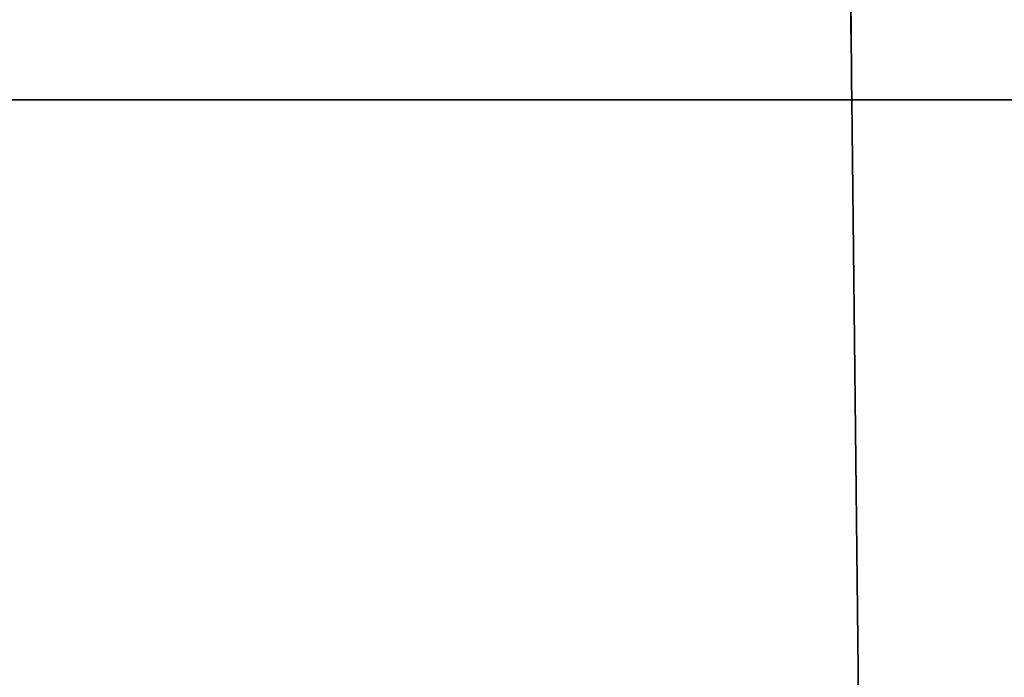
# Model space of a CAD drawing. Extents: x 46 to 342, y 25 to 270.
# Tile 118 of 256: x 248.74 to 250.52, y 70.67 to 71.85. Entities that reach past the tile are written whole.
import ezdxf

# ---------------------------------------------------------------- set-up
doc = ezdxf.new("R2010")
doc.units = 0
doc.layers.get('0').update_dxf_attribs({"lineweight": 13})

# ---------------------------------------------------------------- blocks, each defined once
blk = doc.blocks.new('BLOCK1')
at = {"color": 7, "lineweight": 35, "ltscale": 0.278809}
blk.add_line((-948.4929, 127.912), (-937.3405, 127.912), dxfattribs=at)
blk.add_line((-948.4929, 127.912), (-937.3405, 127.912), dxfattribs=at)
at = {"color": 7, "lineweight": 35, "ltscale": 0.222514}
for p, q in [((-937.3405, 127.912), (-937.2402, 119.012)), ((-937.2402, 119.012), (-937.3405, 127.912))]:
    blk.add_line(p, q, dxfattribs=at)
at = {"color": 7, "lineweight": 35, "ltscale": 0.177058}
blk.add_line((-937.3405, 127.912), (-930.2582, 127.912), dxfattribs=at)
blk.add_line((-937.3405, 127.912), (-930.2582, 127.912), dxfattribs=at)
at = {"color": 7, "lineweight": 35}
for centre, radius, start, end in [((-1821.5035, 118.5418), 884.2123, 0.6071854, 1.16712), ((-1825.2157, 118.4889), 887.9249, 0.6080572, 1.1607653)]:
    blk.add_arc(centre, radius, start, end, dxfattribs=at)

msp = doc.modelspace()

# ---------------------------------------------------------------- block references
at = {"lineweight": 0, "xscale": 0.25, "yscale": 0.25, "zscale": 0.25}
msp.add_blockref('BLOCK1', (484.5779, 39.7324), dxfattribs=at)

doc.saveas('drawing.dxf')
